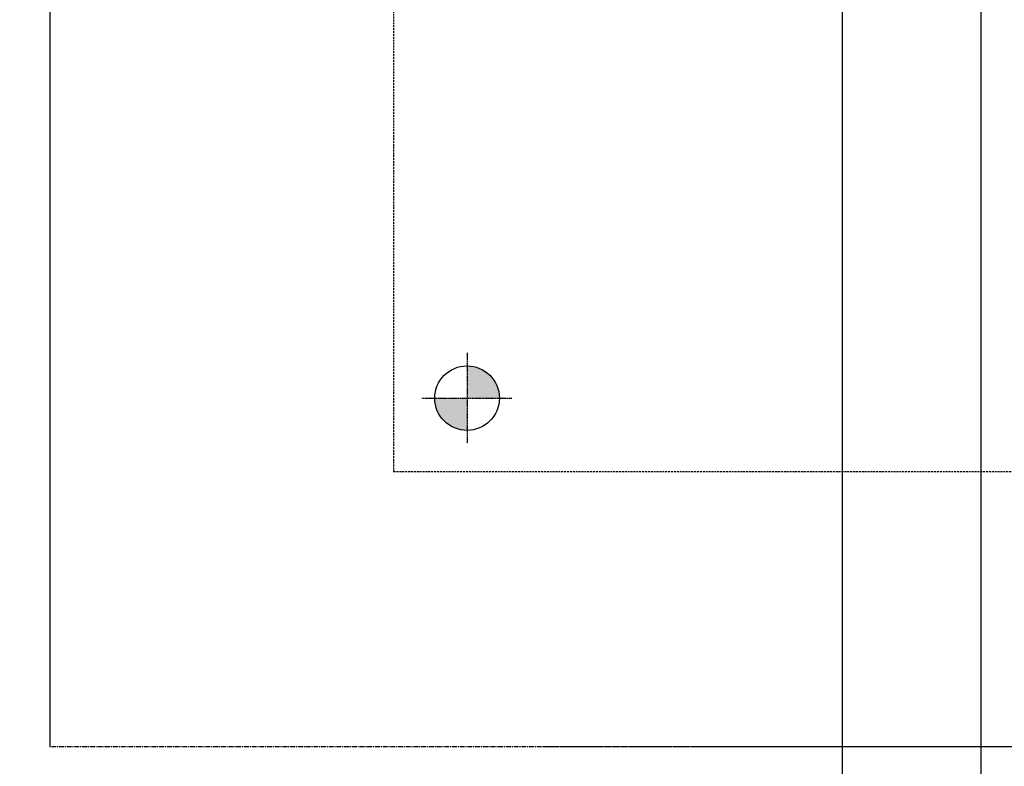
# Model space of a CAD drawing. Header units: inches. Extents: x -4968858 to -265257, y -220693 to 1871410.
# Tile 230 of 256: x -1884965 to -1884709, y 1194171 to 1194365. Entities that reach past the tile are written whole.
import ezdxf

# ---------------------------------------------------------------- set-up
doc = ezdxf.new("R2010")
doc.units = ezdxf.units.IN
doc.header["$MEASUREMENT"] = 0
for name, pattern in [('CENTER', [2, 1.25, -0.25, 0.25, -0.25]), ('CENTER2', [1.125, 0.75, -0.125, 0.125, -0.125]), ('CONTINOUS', [0]), ('DASHED', [0.75, 0.5, -0.25]), ('HIDDEN', [0.375, 0.25, -0.125])]:
    doc.linetypes.add(name, pattern=pattern)
doc.layers.add('GRID', color=8, linetype='Continuous')
doc.layers.add('IPB', color=6, linetype='Continuous')

# ---------------------------------------------------------------- blocks, each defined once
blk = doc.blocks.new('UTCOMBINE')
h = blk.add_hatch(color=256)
h.paths.add_polyline_path([(-717225.29, 46693.42), (-717216.91, 46693.42), (-717216.91, 46685.03, -0.414214)])
h.paths.add_polyline_path([(-717208.53, 46693.42), (-717216.91, 46693.42), (-717216.91, 46701.8, -0.414214)])
h = blk.add_hatch(color=256)
h.paths.add_polyline_path([(-717225.29, 46693.42), (-717216.91, 46693.42), (-717216.91, 46685.03, -0.414214)])
h.paths.add_polyline_path([(-717208.53, 46693.42), (-717216.91, 46693.42), (-717216.91, 46701.8, -0.414214)])
h = blk.add_hatch(color=256)
h.paths.add_polyline_path([(-717225.29, 46693.42), (-717216.91, 46693.42), (-717216.91, 46685.03, -0.414214)])
h.paths.add_polyline_path([(-717208.53, 46693.42), (-717216.91, 46693.42), (-717216.91, 46701.8, -0.414214)])
h = blk.add_hatch(color=256)
h.paths.add_polyline_path([(-717225.29, 46693.42), (-717216.91, 46693.42), (-717216.91, 46685.03, -0.414214)])
h.paths.add_polyline_path([(-717208.53, 46693.42), (-717216.91, 46693.42), (-717216.91, 46701.8, -0.414214)])
h = blk.add_hatch(color=256)
h.paths.add_polyline_path([(-717225.29, 46693.42), (-717216.91, 46693.42), (-717216.91, 46685.03, -0.414214)])
h.paths.add_polyline_path([(-717208.53, 46693.42), (-717216.91, 46693.42), (-717216.91, 46701.8, -0.414214)])
h = blk.add_hatch(color=256)
h.paths.add_polyline_path([(-717225.29, 46693.42), (-717216.91, 46693.42), (-717216.91, 46685.03, -0.414214)])
h.paths.add_polyline_path([(-717208.53, 46693.42), (-717216.91, 46693.42), (-717216.91, 46701.8, -0.414214)])
h = blk.add_hatch(color=256)
h.paths.add_polyline_path([(-717225.29, 46693.42), (-717216.91, 46693.42), (-717216.91, 46685.03, -0.414214)])
h.paths.add_polyline_path([(-717208.53, 46693.42), (-717216.91, 46693.42), (-717216.91, 46701.8, -0.414214)])
h = blk.add_hatch(color=256)
h.paths.add_polyline_path([(-717225.29, 46693.42), (-717216.91, 46693.42), (-717216.91, 46685.03, -0.414214)])
h.paths.add_polyline_path([(-717208.53, 46693.42), (-717216.91, 46693.42), (-717216.91, 46701.8, -0.414214)])
h = blk.add_hatch(color=256)
h.paths.add_polyline_path([(-717225.29, 46693.42), (-717216.91, 46693.42), (-717216.91, 46685.03, -0.414214)])
h.paths.add_polyline_path([(-717208.53, 46693.42), (-717216.91, 46693.42), (-717216.91, 46701.8, -0.414214)])
h = blk.add_hatch(color=256)
h.paths.add_polyline_path([(-717225.29, 46693.42), (-717216.91, 46693.42), (-717216.91, 46685.03, -0.414214)])
h.paths.add_polyline_path([(-717208.53, 46693.42), (-717216.91, 46693.42), (-717216.91, 46701.8, -0.414214)])
h = blk.add_hatch(color=256)
h.paths.add_polyline_path([(-717225.29, 46693.42), (-717216.91, 46693.42), (-717216.91, 46685.03, -0.414214)])
h.paths.add_polyline_path([(-717208.53, 46693.42), (-717216.91, 46693.42), (-717216.91, 46701.8, -0.414214)])
h = blk.add_hatch(color=256)
h.paths.add_polyline_path([(-717225.29, 46693.42), (-717216.91, 46693.42), (-717216.91, 46685.03, -0.414214)])
h.paths.add_polyline_path([(-717208.53, 46693.42), (-717216.91, 46693.42), (-717216.91, 46701.8, -0.414214)])
h = blk.add_hatch(color=256)
h.paths.add_polyline_path([(-717225.29, 46693.42), (-717216.91, 46693.42), (-717216.91, 46685.03, -0.414214)])
h.paths.add_polyline_path([(-717208.53, 46693.42), (-717216.91, 46693.42), (-717216.91, 46701.8, -0.414214)])
h = blk.add_hatch(color=256)
h.paths.add_polyline_path([(-717225.29, 46693.42), (-717216.91, 46693.42), (-717216.91, 46685.03, -0.414214)])
h.paths.add_polyline_path([(-717208.53, 46693.42), (-717216.91, 46693.42), (-717216.91, 46701.8, -0.414214)])
h = blk.add_hatch(color=256)
h.paths.add_polyline_path([(-717225.29, 46693.42), (-717216.91, 46693.42), (-717216.91, 46685.03, -0.414214)])
h.paths.add_polyline_path([(-717208.53, 46693.42), (-717216.91, 46693.42), (-717216.91, 46701.8, -0.414214)])
h = blk.add_hatch(color=256)
h.paths.add_polyline_path([(-717225.29, 46693.42), (-717216.91, 46693.42), (-717216.91, 46685.03, -0.414214)])
h.paths.add_polyline_path([(-717208.53, 46693.42), (-717216.91, 46693.42), (-717216.91, 46701.8, -0.414214)])
h = blk.add_hatch(color=256)
h.paths.add_polyline_path([(-717225.29, 46693.42), (-717216.91, 46693.42), (-717216.91, 46685.03, -0.414214)])
h.paths.add_polyline_path([(-717208.53, 46693.42), (-717216.91, 46693.42), (-717216.91, 46701.8, -0.414214)])
h = blk.add_hatch(color=256)
h.paths.add_polyline_path([(-717225.29, 46693.42), (-717216.91, 46693.42), (-717216.91, 46685.03, -0.414214)])
h.paths.add_polyline_path([(-717208.53, 46693.42), (-717216.91, 46693.42), (-717216.91, 46701.8, -0.414214)])
h = blk.add_hatch(color=256)
h.paths.add_polyline_path([(-717225.29, 46693.42), (-717216.91, 46693.42), (-717216.91, 46685.03, -0.414214)])
h.paths.add_polyline_path([(-717208.53, 46693.42), (-717216.91, 46693.42), (-717216.91, 46701.8, -0.414214)])
h = blk.add_hatch(color=256)
h.paths.add_polyline_path([(-717225.29, 46693.42), (-717216.91, 46693.42), (-717216.91, 46685.03, -0.414214)])
h.paths.add_polyline_path([(-717208.53, 46693.42), (-717216.91, 46693.42), (-717216.91, 46701.8, -0.414214)])
h = blk.add_hatch(color=256)
h.paths.add_polyline_path([(-717225.29, 46693.42), (-717216.91, 46693.42), (-717216.91, 46685.03, -0.414214)])
h.paths.add_polyline_path([(-717208.53, 46693.42), (-717216.91, 46693.42), (-717216.91, 46701.8, -0.414214)])
h = blk.add_hatch(color=256)
h.paths.add_polyline_path([(-717225.29, 46693.42), (-717216.91, 46693.42), (-717216.91, 46685.03, -0.414214)])
h.paths.add_polyline_path([(-717208.53, 46693.42), (-717216.91, 46693.42), (-717216.91, 46701.8, -0.414214)])
h = blk.add_hatch(color=256)
h.paths.add_polyline_path([(-717225.29, 46693.42), (-717216.91, 46693.42), (-717216.91, 46685.03, -0.414214)])
h.paths.add_polyline_path([(-717208.53, 46693.42), (-717216.91, 46693.42), (-717216.91, 46701.8, -0.414214)])
h = blk.add_hatch(color=256)
h.paths.add_polyline_path([(-717225.29, 46693.42), (-717216.91, 46693.42), (-717216.91, 46685.03, -0.414214)])
h.paths.add_polyline_path([(-717208.53, 46693.42), (-717216.91, 46693.42), (-717216.91, 46701.8, -0.414214)])
h = blk.add_hatch(color=256)
h.paths.add_polyline_path([(-717225.29, 46693.42), (-717216.91, 46693.42), (-717216.91, 46685.03, -0.414214)])
h.paths.add_polyline_path([(-717208.53, 46693.42), (-717216.91, 46693.42), (-717216.91, 46701.8, -0.414214)])
h = blk.add_hatch(color=256)
h.paths.add_polyline_path([(-717225.29, 46693.42), (-717216.91, 46693.42), (-717216.91, 46685.03, -0.414214)])
h.paths.add_polyline_path([(-717208.53, 46693.42), (-717216.91, 46693.42), (-717216.91, 46701.8, -0.414214)])
h = blk.add_hatch(color=256)
h.paths.add_polyline_path([(-717225.29, 46693.42), (-717216.91, 46693.42), (-717216.91, 46685.03, -0.414214)])
h.paths.add_polyline_path([(-717208.53, 46693.42), (-717216.91, 46693.42), (-717216.91, 46701.8, -0.414214)])
h = blk.add_hatch(color=256)
h.paths.add_polyline_path([(-717225.29, 46693.42), (-717216.91, 46693.42), (-717216.91, 46685.03, -0.414214)])
h.paths.add_polyline_path([(-717208.53, 46693.42), (-717216.91, 46693.42), (-717216.91, 46701.8, -0.414214)])
h = blk.add_hatch(color=256)
h.paths.add_polyline_path([(-717225.29, 46693.42), (-717216.91, 46693.42), (-717216.91, 46685.03, -0.414214)])
h.paths.add_polyline_path([(-717208.53, 46693.42), (-717216.91, 46693.42), (-717216.91, 46701.8, -0.414214)])
h = blk.add_hatch(color=256)
h.paths.add_polyline_path([(-717225.29, 46693.42), (-717216.91, 46693.42), (-717216.91, 46685.03, -0.414214)])
h.paths.add_polyline_path([(-717208.53, 46693.42), (-717216.91, 46693.42), (-717216.91, 46701.8, -0.414214)])
h = blk.add_hatch(color=256)
h.paths.add_polyline_path([(-717225.29, 46693.42), (-717216.91, 46693.42), (-717216.91, 46685.03, -0.414214)])
h.paths.add_polyline_path([(-717208.53, 46693.42), (-717216.91, 46693.42), (-717216.91, 46701.8, -0.414214)])
h = blk.add_hatch(color=256)
h.paths.add_polyline_path([(-717225.29, 46693.42), (-717216.91, 46693.42), (-717216.91, 46685.03, -0.414214)])
h.paths.add_polyline_path([(-717208.53, 46693.42), (-717216.91, 46693.42), (-717216.91, 46701.8, -0.414214)])
h = blk.add_hatch(color=256)
h.paths.add_polyline_path([(-717225.29, 46693.42), (-717216.91, 46693.42), (-717216.91, 46685.03, -0.414214)])
h.paths.add_polyline_path([(-717208.53, 46693.42), (-717216.91, 46693.42), (-717216.91, 46701.8, -0.414214)])
h = blk.add_hatch(color=256)
h.paths.add_polyline_path([(-717225.29, 46693.42), (-717216.91, 46693.42), (-717216.91, 46685.03, -0.414214)])
h.paths.add_polyline_path([(-717208.53, 46693.42), (-717216.91, 46693.42), (-717216.91, 46701.8, -0.414214)])
h = blk.add_hatch(color=256)
h.paths.add_polyline_path([(-717225.29, 46693.42), (-717216.91, 46693.42), (-717216.91, 46685.03, -0.414214)])
h.paths.add_polyline_path([(-717208.53, 46693.42), (-717216.91, 46693.42), (-717216.91, 46701.8, -0.414214)])
h = blk.add_hatch(color=256)
h.paths.add_polyline_path([(-717225.29, 46693.42), (-717216.91, 46693.42), (-717216.91, 46685.03, -0.414214)])
h.paths.add_polyline_path([(-717208.53, 46693.42), (-717216.91, 46693.42), (-717216.91, 46701.8, -0.414214)])
h = blk.add_hatch(color=256)
h.paths.add_polyline_path([(-717225.29, 46693.42), (-717216.91, 46693.42), (-717216.91, 46685.03, -0.414214)])
h.paths.add_polyline_path([(-717208.53, 46693.42), (-717216.91, 46693.42), (-717216.91, 46701.8, -0.414214)])
h = blk.add_hatch(color=256)
h.paths.add_polyline_path([(-717225.29, 46693.42), (-717216.91, 46693.42), (-717216.91, 46685.03, -0.414214)])
h.paths.add_polyline_path([(-717208.53, 46693.42), (-717216.91, 46693.42), (-717216.91, 46701.8, -0.414214)])
h = blk.add_hatch(color=256)
h.paths.add_polyline_path([(-717225.29, 46693.42), (-717216.91, 46693.42), (-717216.91, 46685.03, -0.414214)])
h.paths.add_polyline_path([(-717208.53, 46693.42), (-717216.91, 46693.42), (-717216.91, 46701.8, -0.414214)])
h = blk.add_hatch(color=256)
h.paths.add_polyline_path([(-717225.29, 46693.42), (-717216.91, 46693.42), (-717216.91, 46685.03, -0.414214)])
h.paths.add_polyline_path([(-717208.53, 46693.42), (-717216.91, 46693.42), (-717216.91, 46701.8, -0.414214)])
h = blk.add_hatch(color=256)
h.paths.add_polyline_path([(-717225.29, 46693.42), (-717216.91, 46693.42), (-717216.91, 46685.03, -0.414214)])
h.paths.add_polyline_path([(-717208.53, 46693.42), (-717216.91, 46693.42), (-717216.91, 46701.8, -0.414214)])
h = blk.add_hatch(color=256)
h.paths.add_polyline_path([(-717225.29, 46693.42), (-717216.91, 46693.42), (-717216.91, 46685.03, -0.414214)])
h.paths.add_polyline_path([(-717208.53, 46693.42), (-717216.91, 46693.42), (-717216.91, 46701.8, -0.414214)])
h = blk.add_hatch(color=256)
h.paths.add_polyline_path([(-717225.29, 46693.42), (-717216.91, 46693.42), (-717216.91, 46685.03, -0.414214)])
h.paths.add_polyline_path([(-717208.53, 46693.42), (-717216.91, 46693.42), (-717216.91, 46701.8, -0.414214)])
h = blk.add_hatch(color=256)
h.paths.add_polyline_path([(-717225.29, 46693.42), (-717216.91, 46693.42), (-717216.91, 46685.03, -0.414214)])
h.paths.add_polyline_path([(-717208.53, 46693.42), (-717216.91, 46693.42), (-717216.91, 46701.8, -0.414214)])
h = blk.add_hatch(color=256)
h.paths.add_polyline_path([(-717225.29, 46693.42), (-717216.91, 46693.42), (-717216.91, 46685.03, -0.414214)])
h.paths.add_polyline_path([(-717208.53, 46693.42), (-717216.91, 46693.42), (-717216.91, 46701.8, -0.414214)])
h = blk.add_hatch(color=256)
h.paths.add_polyline_path([(-717225.29, 46693.42), (-717216.91, 46693.42), (-717216.91, 46685.03, -0.414214)])
h.paths.add_polyline_path([(-717208.53, 46693.42), (-717216.91, 46693.42), (-717216.91, 46701.8, -0.414214)])
h = blk.add_hatch(color=256)
h.paths.add_polyline_path([(-717225.29, 46693.42), (-717216.91, 46693.42), (-717216.91, 46685.03, -0.414214)])
h.paths.add_polyline_path([(-717208.53, 46693.42), (-717216.91, 46693.42), (-717216.91, 46701.8, -0.414214)])
h = blk.add_hatch(color=256)
h.paths.add_polyline_path([(-717225.29, 46693.42), (-717216.91, 46693.42), (-717216.91, 46685.03, -0.414214)])
h.paths.add_polyline_path([(-717208.53, 46693.42), (-717216.91, 46693.42), (-717216.91, 46701.8, -0.414214)])
h = blk.add_hatch(color=256)
h.paths.add_polyline_path([(-717225.29, 46693.42), (-717216.91, 46693.42), (-717216.91, 46685.03, -0.414214)])
h.paths.add_polyline_path([(-717208.53, 46693.42), (-717216.91, 46693.42), (-717216.91, 46701.8, -0.414214)])
h = blk.add_hatch(color=256)
h.paths.add_polyline_path([(-717225.29, 46693.42), (-717216.91, 46693.42), (-717216.91, 46685.03, -0.414214)])
h.paths.add_polyline_path([(-717208.53, 46693.42), (-717216.91, 46693.42), (-717216.91, 46701.8, -0.414214)])
h = blk.add_hatch(color=256)
h.paths.add_polyline_path([(-717225.29, 46693.42), (-717216.91, 46693.42), (-717216.91, 46685.03, -0.414214)])
h.paths.add_polyline_path([(-717208.53, 46693.42), (-717216.91, 46693.42), (-717216.91, 46701.8, -0.414214)])
h = blk.add_hatch(color=256)
h.paths.add_polyline_path([(-717225.29, 46693.42), (-717216.91, 46693.42), (-717216.91, 46685.03, -0.414214)])
h.paths.add_polyline_path([(-717208.53, 46693.42), (-717216.91, 46693.42), (-717216.91, 46701.8, -0.414214)])
h = blk.add_hatch(color=256)
h.paths.add_polyline_path([(-717225.29, 46693.42), (-717216.91, 46693.42), (-717216.91, 46685.03, -0.414214)])
h.paths.add_polyline_path([(-717208.53, 46693.42), (-717216.91, 46693.42), (-717216.91, 46701.8, -0.414214)])
h = blk.add_hatch(color=256)
h.paths.add_polyline_path([(-717225.29, 46693.42), (-717216.91, 46693.42), (-717216.91, 46685.03, -0.414214)])
h.paths.add_polyline_path([(-717208.53, 46693.42), (-717216.91, 46693.42), (-717216.91, 46701.8, -0.414214)])
h = blk.add_hatch(color=256)
h.paths.add_polyline_path([(-717225.29, 46693.42), (-717216.91, 46693.42), (-717216.91, 46685.03, -0.414214)])
h.paths.add_polyline_path([(-717208.53, 46693.42), (-717216.91, 46693.42), (-717216.91, 46701.8, -0.414214)])
h = blk.add_hatch(color=256)
h.paths.add_polyline_path([(-717225.29, 46693.42), (-717216.91, 46693.42), (-717216.91, 46685.03, -0.414214)])
h.paths.add_polyline_path([(-717208.53, 46693.42), (-717216.91, 46693.42), (-717216.91, 46701.8, -0.414214)])
h = blk.add_hatch(color=256)
h.paths.add_polyline_path([(-717225.29, 46693.42), (-717216.91, 46693.42), (-717216.91, 46685.03, -0.414214)])
h.paths.add_polyline_path([(-717208.53, 46693.42), (-717216.91, 46693.42), (-717216.91, 46701.8, -0.414214)])
h = blk.add_hatch(color=256)
h.paths.add_polyline_path([(-717225.29, 46693.42), (-717216.91, 46693.42), (-717216.91, 46685.03, -0.414214)])
h.paths.add_polyline_path([(-717208.53, 46693.42), (-717216.91, 46693.42), (-717216.91, 46701.8, -0.414214)])
h = blk.add_hatch(color=256)
h.paths.add_polyline_path([(-717225.29, 46693.42), (-717216.91, 46693.42), (-717216.91, 46685.03, -0.414214)])
h.paths.add_polyline_path([(-717208.53, 46693.42), (-717216.91, 46693.42), (-717216.91, 46701.8, -0.414214)])
h = blk.add_hatch(color=256)
h.paths.add_polyline_path([(-717225.29, 46693.42), (-717216.91, 46693.42), (-717216.91, 46685.03, -0.414214)])
h.paths.add_polyline_path([(-717208.53, 46693.42), (-717216.91, 46693.42), (-717216.91, 46701.8, -0.414214)])
h = blk.add_hatch(color=256)
h.paths.add_polyline_path([(-717225.29, 46693.42), (-717216.91, 46693.42), (-717216.91, 46685.03, -0.414214)])
h.paths.add_polyline_path([(-717208.53, 46693.42), (-717216.91, 46693.42), (-717216.91, 46701.8, -0.414214)])
h = blk.add_hatch(color=256)
h.paths.add_polyline_path([(-717225.29, 46693.42), (-717216.91, 46693.42), (-717216.91, 46685.03, -0.414214)])
h.paths.add_polyline_path([(-717208.53, 46693.42), (-717216.91, 46693.42), (-717216.91, 46701.8, -0.414214)])
h = blk.add_hatch(color=256)
h.paths.add_polyline_path([(-717225.29, 46693.42), (-717216.91, 46693.42), (-717216.91, 46685.03, -0.414214)])
h.paths.add_polyline_path([(-717208.53, 46693.42), (-717216.91, 46693.42), (-717216.91, 46701.8, -0.414214)])
h = blk.add_hatch(color=256)
h.paths.add_polyline_path([(-717225.29, 46693.42), (-717216.91, 46693.42), (-717216.91, 46685.03, -0.414214)])
h.paths.add_polyline_path([(-717208.53, 46693.42), (-717216.91, 46693.42), (-717216.91, 46701.8, -0.414214)])
at = {"color": 8, "linetype": 'CENTER2', "ltscale": 2}
blk.add_line((-717350.27, 41696.69, 0), (-717350.27, 52348.41, 0), dxfattribs=at)
at = {"color": 6, "linetype": 'CENTER'}
for p, q in [((-717350.27, 45382.89, 0), (-717350.27, 46911.52, 0)), ((-717481.88, 46783.94, 0), (-717276.26, 46783.94, 0)), ((-717442.12, 46783.94, 0), (-717236.5, 46783.94, 0)), ((-717314.27, 46783.94, 0), (-717108.65, 46783.94, 0))]:
    blk.add_line(p, q, dxfattribs=at)
at = {"color": 6}
for p, q in [((-717350.27, 45220.29, 0), (-717350.27, 46829.58, 0)), ((-717314.27, 45726.59, 0), (-717314.27, 46828.94, 0)), ((-717314.27, 45726.59, 0), (-717314.27, 46828.94, 0)), ((-717314.27, 45726.59, 0), (-717314.27, 46828.94, 0)), ((-717314.27, 45726.59, 0), (-717314.27, 46828.94, 0)), ((-717108.65, 45383.96, 0), (-717108.65, 46783.94, 0))]:
    blk.add_line(p, q, dxfattribs=at)
at = {"color": 2, "linetype": 'DASHED'}
for p, q in [((-717197.86, 46712.47, 0), (-717502.68, 46712.47, 0)), ((-717197.86, 46712.47, 0), (-717502.68, 46712.47, 0)), ((-717197.86, 46712.47, 0), (-717502.68, 46712.47, 0)), ((-717197.86, 46712.47, 0), (-717502.68, 46712.47, 0)), ((-717197.86, 46712.47, 0), (-717502.68, 46712.47, 0)), ((-717197.86, 46712.47, 0), (-717502.68, 46712.47, 0)), ((-717197.86, 46712.47, 0), (-717502.68, 46712.47, 0)), ((-717197.86, 46712.47, 0), (-717502.68, 46712.47, 0)), ((-717197.86, 46712.47, 0), (-717502.68, 46712.47, 0)), ((-717197.86, 46712.47, 0), (-717502.68, 46712.47, 0)), ((-717197.86, 46712.47, 0), (-717502.68, 46712.47, 0)), ((-717197.86, 46712.47, 0), (-717502.68, 46712.47, 0)), ((-717197.86, 46712.47, 0), (-717502.68, 46712.47, 0)), ((-717197.86, 46712.47, 0), (-717502.68, 46712.47, 0)), ((-717197.86, 46712.47, 0), (-717502.68, 46712.47, 0)), ((-717197.86, 46712.47, 0), (-717502.68, 46712.47, 0)), ((-717197.86, 46712.47, 0), (-717502.68, 46712.47, 0)), ((-717197.86, 46712.47, 0), (-717502.68, 46712.47, 0)), ((-717197.86, 46712.47, 0), (-717502.68, 46712.47, 0)), ((-717197.86, 46712.47, 0), (-717502.68, 46712.47, 0)), ((-717197.86, 46712.47, 0), (-717502.68, 46712.47, 0)), ((-717197.86, 46712.47, 0), (-717502.68, 46712.47, 0)), ((-717197.86, 46712.47, 0), (-717502.68, 46712.47, 0)), ((-717197.86, 46712.47, 0), (-717502.68, 46712.47, 0)), ((-717197.86, 46712.47, 0), (-717502.68, 46712.47, 0)), ((-717197.86, 46712.47, 0), (-717502.68, 46712.47, 0)), ((-717197.86, 46712.47, 0), (-717502.68, 46712.47, 0)), ((-717197.86, 46712.47, 0), (-717502.68, 46712.47, 0)), ((-717197.86, 46712.47, 0), (-717502.68, 46712.47, 0)), ((-717197.86, 46712.47, 0), (-717502.68, 46712.47, 0)), ((-717197.86, 46712.47, 0), (-717502.68, 46712.47, 0)), ((-717197.86, 46712.47, 0), (-717502.68, 46712.47, 0)), ((-717197.86, 46712.47, 0), (-717502.68, 46712.47, 0)), ((-717197.86, 46712.47, 0), (-717502.68, 46712.47, 0)), ((-717197.86, 46712.47, 0), (-717502.68, 46712.47, 0)), ((-717197.86, 46712.47, 0), (-717502.68, 46712.47, 0)), ((-717197.86, 46712.47, 0), (-717502.68, 46712.47, 0)), ((-717197.86, 46712.47, 0), (-717502.68, 46712.47, 0)), ((-717197.86, 46712.47, 0), (-717502.68, 46712.47, 0)), ((-717197.86, 46712.47, 0), (-717502.68, 46712.47, 0)), ((-717197.86, 46712.47, 0), (-717502.68, 46712.47, 0)), ((-717197.86, 46712.47, 0), (-717502.68, 46712.47, 0)), ((-717197.86, 46712.47, 0), (-717502.68, 46712.47, 0)), ((-717197.86, 46712.47, 0), (-717502.68, 46712.47, 0)), ((-717197.86, 46712.47, 0), (-717502.68, 46712.47, 0)), ((-717197.86, 46712.47, 0), (-717502.68, 46712.47, 0)), ((-717197.86, 46712.47, 0), (-717502.68, 46712.47, 0)), ((-717197.86, 46712.47, 0), (-717502.68, 46712.47, 0)), ((-717197.86, 46712.47, 0), (-717502.68, 46712.47, 0)), ((-717197.86, 46712.47, 0), (-717502.68, 46712.47, 0)), ((-717197.86, 46712.47, 0), (-717502.68, 46712.47, 0)), ((-717197.86, 46712.47, 0), (-717502.68, 46712.47, 0)), ((-717197.86, 46712.47, 0), (-717502.68, 46712.47, 0)), ((-717197.86, 46712.47, 0), (-717502.68, 46712.47, 0)), ((-717197.86, 46712.47, 0), (-717502.68, 46712.47, 0)), ((-717197.86, 46712.47, 0), (-717502.68, 46712.47, 0)), ((-717197.86, 46712.47, 0), (-717502.68, 46712.47, 0)), ((-717197.86, 46712.47, 0), (-717502.68, 46712.47, 0)), ((-717197.86, 46712.47, 0), (-717502.68, 46712.47, 0)), ((-717197.86, 46712.47, 0), (-717502.68, 46712.47, 0)), ((-717197.86, 46712.47, 0), (-717502.68, 46712.47, 0)), ((-717197.86, 46712.47, 0), (-717502.68, 46712.47, 0)), ((-717197.86, 46712.47, 0), (-717502.68, 46712.47, 0)), ((-717197.86, 46712.47, 0), (-717502.68, 46712.47, 0)), ((-717197.86, 46407.65, 0), (-717197.86, 46712.47, 0)), ((-717197.86, 46407.65, 0), (-717197.86, 46712.47, 0)), ((-717197.86, 46407.65, 0), (-717197.86, 46712.47, 0)), ((-717197.86, 46407.65, 0), (-717197.86, 46712.47, 0)), ((-717197.86, 46407.65, 0), (-717197.86, 46712.47, 0)), ((-717197.86, 46407.65, 0), (-717197.86, 46712.47, 0)), ((-717197.86, 46407.65, 0), (-717197.86, 46712.47, 0)), ((-717197.86, 46407.65, 0), (-717197.86, 46712.47, 0)), ((-717197.86, 46407.65, 0), (-717197.86, 46712.47, 0)), ((-717197.86, 46407.65, 0), (-717197.86, 46712.47, 0)), ((-717197.86, 46407.65, 0), (-717197.86, 46712.47, 0)), ((-717197.86, 46407.65, 0), (-717197.86, 46712.47, 0)), ((-717197.86, 46407.65, 0), (-717197.86, 46712.47, 0)), ((-717197.86, 46407.65, 0), (-717197.86, 46712.47, 0)), ((-717197.86, 46407.65, 0), (-717197.86, 46712.47, 0)), ((-717197.86, 46407.65, 0), (-717197.86, 46712.47, 0)), ((-717197.86, 46407.65, 0), (-717197.86, 46712.47, 0)), ((-717197.86, 46407.65, 0), (-717197.86, 46712.47, 0)), ((-717197.86, 46407.65, 0), (-717197.86, 46712.47, 0)), ((-717197.86, 46407.65, 0), (-717197.86, 46712.47, 0)), ((-717197.86, 46407.65, 0), (-717197.86, 46712.47, 0)), ((-717197.86, 46407.65, 0), (-717197.86, 46712.47, 0)), ((-717197.86, 46407.65, 0), (-717197.86, 46712.47, 0)), ((-717197.86, 46407.65, 0), (-717197.86, 46712.47, 0)), ((-717197.86, 46407.65, 0), (-717197.86, 46712.47, 0)), ((-717197.86, 46407.65, 0), (-717197.86, 46712.47, 0)), ((-717197.86, 46407.65, 0), (-717197.86, 46712.47, 0)), ((-717197.86, 46407.65, 0), (-717197.86, 46712.47, 0)), ((-717197.86, 46407.65, 0), (-717197.86, 46712.47, 0)), ((-717197.86, 46407.65, 0), (-717197.86, 46712.47, 0)), ((-717197.86, 46407.65, 0), (-717197.86, 46712.47, 0)), ((-717197.86, 46407.65, 0), (-717197.86, 46712.47, 0)), ((-717197.86, 46407.65, 0), (-717197.86, 46712.47, 0)), ((-717197.86, 46407.65, 0), (-717197.86, 46712.47, 0)), ((-717197.86, 46407.65, 0), (-717197.86, 46712.47, 0)), ((-717197.86, 46407.65, 0), (-717197.86, 46712.47, 0)), ((-717197.86, 46407.65, 0), (-717197.86, 46712.47, 0)), ((-717197.86, 46407.65, 0), (-717197.86, 46712.47, 0)), ((-717197.86, 46407.65, 0), (-717197.86, 46712.47, 0)), ((-717197.86, 46407.65, 0), (-717197.86, 46712.47, 0)), ((-717197.86, 46407.65, 0), (-717197.86, 46712.47, 0)), ((-717197.86, 46407.65, 0), (-717197.86, 46712.47, 0)), ((-717197.86, 46407.65, 0), (-717197.86, 46712.47, 0)), ((-717197.86, 46407.65, 0), (-717197.86, 46712.47, 0)), ((-717197.86, 46407.65, 0), (-717197.86, 46712.47, 0)), ((-717197.86, 46407.65, 0), (-717197.86, 46712.47, 0)), ((-717197.86, 46407.65, 0), (-717197.86, 46712.47, 0)), ((-717197.86, 46407.65, 0), (-717197.86, 46712.47, 0)), ((-717197.86, 46407.65, 0), (-717197.86, 46712.47, 0)), ((-717197.86, 46407.65, 0), (-717197.86, 46712.47, 0)), ((-717197.86, 46407.65, 0), (-717197.86, 46712.47, 0)), ((-717197.86, 46407.65, 0), (-717197.86, 46712.47, 0)), ((-717197.86, 46407.65, 0), (-717197.86, 46712.47, 0)), ((-717197.86, 46407.65, 0), (-717197.86, 46712.47, 0)), ((-717197.86, 46407.65, 0), (-717197.86, 46712.47, 0)), ((-717197.86, 46407.65, 0), (-717197.86, 46712.47, 0)), ((-717197.86, 46407.65, 0), (-717197.86, 46712.47, 0)), ((-717197.86, 46407.65, 0), (-717197.86, 46712.47, 0)), ((-717197.86, 46407.65, 0), (-717197.86, 46712.47, 0)), ((-717197.86, 46407.65, 0), (-717197.86, 46712.47, 0)), ((-717197.86, 46407.65, 0), (-717197.86, 46712.47, 0)), ((-717197.86, 46407.65, 0), (-717197.86, 46712.47, 0)), ((-717197.86, 46407.65, 0), (-717197.86, 46712.47, 0)), ((-717197.86, 46407.65, 0), (-717197.86, 46712.47, 0))]:
    blk.add_line(p, q, dxfattribs=at)
at = {"color": 2, "linetype": 'CENTER2', "ltscale": 0.1}
for p, q in [((-717216.91, 46681.7, 0), (-717216.91, 46705.13, 0)), ((-717216.91, 46681.7, 0), (-717216.91, 46705.13, 0)), ((-717216.91, 46681.7, 0), (-717216.91, 46705.13, 0)), ((-717216.91, 46681.7, 0), (-717216.91, 46705.13, 0)), ((-717216.91, 46681.7, 0), (-717216.91, 46705.13, 0)), ((-717216.91, 46681.7, 0), (-717216.91, 46705.13, 0)), ((-717216.91, 46681.7, 0), (-717216.91, 46705.13, 0)), ((-717216.91, 46681.7, 0), (-717216.91, 46705.13, 0)), ((-717216.91, 46681.7, 0), (-717216.91, 46705.13, 0)), ((-717216.91, 46681.7, 0), (-717216.91, 46705.13, 0)), ((-717216.91, 46681.7, 0), (-717216.91, 46705.13, 0)), ((-717216.91, 46681.7, 0), (-717216.91, 46705.13, 0)), ((-717216.91, 46681.7, 0), (-717216.91, 46705.13, 0)), ((-717216.91, 46681.7, 0), (-717216.91, 46705.13, 0)), ((-717216.91, 46681.7, 0), (-717216.91, 46705.13, 0)), ((-717216.91, 46681.7, 0), (-717216.91, 46705.13, 0)), ((-717216.91, 46681.7, 0), (-717216.91, 46705.13, 0)), ((-717216.91, 46681.7, 0), (-717216.91, 46705.13, 0)), ((-717216.91, 46681.7, 0), (-717216.91, 46705.13, 0)), ((-717216.91, 46681.7, 0), (-717216.91, 46705.13, 0)), ((-717216.91, 46681.7, 0), (-717216.91, 46705.13, 0)), ((-717216.91, 46681.7, 0), (-717216.91, 46705.13, 0)), ((-717216.91, 46681.7, 0), (-717216.91, 46705.13, 0)), ((-717216.91, 46681.7, 0), (-717216.91, 46705.13, 0)), ((-717216.91, 46681.7, 0), (-717216.91, 46705.13, 0)), ((-717216.91, 46681.7, 0), (-717216.91, 46705.13, 0)), ((-717216.91, 46681.7, 0), (-717216.91, 46705.13, 0)), ((-717216.91, 46681.7, 0), (-717216.91, 46705.13, 0)), ((-717216.91, 46681.7, 0), (-717216.91, 46705.13, 0)), ((-717216.91, 46681.7, 0), (-717216.91, 46705.13, 0)), ((-717216.91, 46681.7, 0), (-717216.91, 46705.13, 0)), ((-717216.91, 46681.7, 0), (-717216.91, 46705.13, 0)), ((-717216.91, 46681.7, 0), (-717216.91, 46705.13, 0)), ((-717216.91, 46681.7, 0), (-717216.91, 46705.13, 0)), ((-717216.91, 46681.7, 0), (-717216.91, 46705.13, 0)), ((-717216.91, 46681.7, 0), (-717216.91, 46705.13, 0)), ((-717216.91, 46681.7, 0), (-717216.91, 46705.13, 0)), ((-717216.91, 46681.7, 0), (-717216.91, 46705.13, 0)), ((-717216.91, 46681.7, 0), (-717216.91, 46705.13, 0)), ((-717216.91, 46681.7, 0), (-717216.91, 46705.13, 0)), ((-717216.91, 46681.7, 0), (-717216.91, 46705.13, 0)), ((-717216.91, 46681.7, 0), (-717216.91, 46705.13, 0)), ((-717216.91, 46681.7, 0), (-717216.91, 46705.13, 0)), ((-717216.91, 46681.7, 0), (-717216.91, 46705.13, 0)), ((-717216.91, 46681.7, 0), (-717216.91, 46705.13, 0)), ((-717216.91, 46681.7, 0), (-717216.91, 46705.13, 0)), ((-717216.91, 46681.7, 0), (-717216.91, 46705.13, 0)), ((-717216.91, 46681.7, 0), (-717216.91, 46705.13, 0)), ((-717216.91, 46681.7, 0), (-717216.91, 46705.13, 0)), ((-717216.91, 46681.7, 0), (-717216.91, 46705.13, 0)), ((-717216.91, 46681.7, 0), (-717216.91, 46705.13, 0)), ((-717216.91, 46681.7, 0), (-717216.91, 46705.13, 0)), ((-717216.91, 46681.7, 0), (-717216.91, 46705.13, 0)), ((-717216.91, 46681.7, 0), (-717216.91, 46705.13, 0)), ((-717216.91, 46681.7, 0), (-717216.91, 46705.13, 0)), ((-717216.91, 46681.7, 0), (-717216.91, 46705.13, 0)), ((-717216.91, 46681.7, 0), (-717216.91, 46705.13, 0)), ((-717216.91, 46681.7, 0), (-717216.91, 46705.13, 0)), ((-717216.91, 46681.7, 0), (-717216.91, 46705.13, 0)), ((-717216.91, 46681.7, 0), (-717216.91, 46705.13, 0)), ((-717216.91, 46681.7, 0), (-717216.91, 46705.13, 0)), ((-717216.91, 46681.7, 0), (-717216.91, 46705.13, 0)), ((-717216.91, 46681.7, 0), (-717216.91, 46705.13, 0)), ((-717216.91, 46681.7, 0), (-717216.91, 46705.13, 0)), ((-717205.2, 46693.42, 0), (-717228.63, 46693.42, 0)), ((-717205.2, 46693.42, 0), (-717228.63, 46693.42, 0)), ((-717205.2, 46693.42, 0), (-717228.63, 46693.42, 0)), ((-717205.2, 46693.42, 0), (-717228.63, 46693.42, 0)), ((-717205.2, 46693.42, 0), (-717228.63, 46693.42, 0)), ((-717205.2, 46693.42, 0), (-717228.63, 46693.42, 0)), ((-717205.2, 46693.42, 0), (-717228.63, 46693.42, 0)), ((-717205.2, 46693.42, 0), (-717228.63, 46693.42, 0)), ((-717205.2, 46693.42, 0), (-717228.63, 46693.42, 0)), ((-717205.2, 46693.42, 0), (-717228.63, 46693.42, 0)), ((-717205.2, 46693.42, 0), (-717228.63, 46693.42, 0)), ((-717205.2, 46693.42, 0), (-717228.63, 46693.42, 0)), ((-717205.2, 46693.42, 0), (-717228.63, 46693.42, 0)), ((-717205.2, 46693.42, 0), (-717228.63, 46693.42, 0)), ((-717205.2, 46693.42, 0), (-717228.63, 46693.42, 0)), ((-717205.2, 46693.42, 0), (-717228.63, 46693.42, 0)), ((-717205.2, 46693.42, 0), (-717228.63, 46693.42, 0)), ((-717205.2, 46693.42, 0), (-717228.63, 46693.42, 0)), ((-717205.2, 46693.42, 0), (-717228.63, 46693.42, 0)), ((-717205.2, 46693.42, 0), (-717228.63, 46693.42, 0)), ((-717205.2, 46693.42, 0), (-717228.63, 46693.42, 0)), ((-717205.2, 46693.42, 0), (-717228.63, 46693.42, 0)), ((-717205.2, 46693.42, 0), (-717228.63, 46693.42, 0)), ((-717205.2, 46693.42, 0), (-717228.63, 46693.42, 0)), ((-717205.2, 46693.42, 0), (-717228.63, 46693.42, 0)), ((-717205.2, 46693.42, 0), (-717228.63, 46693.42, 0)), ((-717205.2, 46693.42, 0), (-717228.63, 46693.42, 0)), ((-717205.2, 46693.42, 0), (-717228.63, 46693.42, 0)), ((-717205.2, 46693.42, 0), (-717228.63, 46693.42, 0)), ((-717205.2, 46693.42, 0), (-717228.63, 46693.42, 0)), ((-717205.2, 46693.42, 0), (-717228.63, 46693.42, 0)), ((-717205.2, 46693.42, 0), (-717228.63, 46693.42, 0)), ((-717205.2, 46693.42, 0), (-717228.63, 46693.42, 0)), ((-717205.2, 46693.42, 0), (-717228.63, 46693.42, 0)), ((-717205.2, 46693.42, 0), (-717228.63, 46693.42, 0)), ((-717205.2, 46693.42, 0), (-717228.63, 46693.42, 0)), ((-717205.2, 46693.42, 0), (-717228.63, 46693.42, 0)), ((-717205.2, 46693.42, 0), (-717228.63, 46693.42, 0)), ((-717205.2, 46693.42, 0), (-717228.63, 46693.42, 0)), ((-717205.2, 46693.42, 0), (-717228.63, 46693.42, 0)), ((-717205.2, 46693.42, 0), (-717228.63, 46693.42, 0)), ((-717205.2, 46693.42, 0), (-717228.63, 46693.42, 0)), ((-717205.2, 46693.42, 0), (-717228.63, 46693.42, 0)), ((-717205.2, 46693.42, 0), (-717228.63, 46693.42, 0)), ((-717205.2, 46693.42, 0), (-717228.63, 46693.42, 0)), ((-717205.2, 46693.42, 0), (-717228.63, 46693.42, 0)), ((-717205.2, 46693.42, 0), (-717228.63, 46693.42, 0)), ((-717205.2, 46693.42, 0), (-717228.63, 46693.42, 0)), ((-717205.2, 46693.42, 0), (-717228.63, 46693.42, 0)), ((-717205.2, 46693.42, 0), (-717228.63, 46693.42, 0)), ((-717205.2, 46693.42, 0), (-717228.63, 46693.42, 0)), ((-717205.2, 46693.42, 0), (-717228.63, 46693.42, 0)), ((-717205.2, 46693.42, 0), (-717228.63, 46693.42, 0)), ((-717205.2, 46693.42, 0), (-717228.63, 46693.42, 0)), ((-717205.2, 46693.42, 0), (-717228.63, 46693.42, 0)), ((-717205.2, 46693.42, 0), (-717228.63, 46693.42, 0)), ((-717205.2, 46693.42, 0), (-717228.63, 46693.42, 0)), ((-717205.2, 46693.42, 0), (-717228.63, 46693.42, 0)), ((-717205.2, 46693.42, 0), (-717228.63, 46693.42, 0)), ((-717205.2, 46693.42, 0), (-717228.63, 46693.42, 0)), ((-717205.2, 46693.42, 0), (-717228.63, 46693.42, 0)), ((-717205.2, 46693.42, 0), (-717228.63, 46693.42, 0)), ((-717205.2, 46693.42, 0), (-717228.63, 46693.42, 0)), ((-717205.2, 46693.42, 0), (-717228.63, 46693.42, 0))]:
    blk.add_line(p, q, dxfattribs=at)
blk.add_circle((-717216.91, 46693.42, 0), 8.38)
blk.add_circle((-717216.91, 46693.42, 0), 8.38)
blk.add_circle((-717216.91, 46693.42, 0), 8.38)
blk.add_circle((-717216.91, 46693.42, 0), 8.38)
blk.add_circle((-717216.91, 46693.42, 0), 8.38)
blk.add_circle((-717216.91, 46693.42, 0), 8.38)
blk.add_circle((-717216.91, 46693.42, 0), 8.38)
blk.add_circle((-717216.91, 46693.42, 0), 8.38)
blk.add_circle((-717216.91, 46693.42, 0), 8.38)
blk.add_circle((-717216.91, 46693.42, 0), 8.38)
blk.add_circle((-717216.91, 46693.42, 0), 8.38)
blk.add_circle((-717216.91, 46693.42, 0), 8.38)
blk.add_circle((-717216.91, 46693.42, 0), 8.38)
blk.add_circle((-717216.91, 46693.42, 0), 8.38)
blk.add_circle((-717216.91, 46693.42, 0), 8.38)
blk.add_circle((-717216.91, 46693.42, 0), 8.38)
blk.add_circle((-717216.91, 46693.42, 0), 8.38)
blk.add_circle((-717216.91, 46693.42, 0), 8.38)
blk.add_circle((-717216.91, 46693.42, 0), 8.38)
blk.add_circle((-717216.91, 46693.42, 0), 8.38)
blk.add_circle((-717216.91, 46693.42, 0), 8.38)
blk.add_circle((-717216.91, 46693.42, 0), 8.38)
blk.add_circle((-717216.91, 46693.42, 0), 8.38)
blk.add_circle((-717216.91, 46693.42, 0), 8.38)
blk.add_circle((-717216.91, 46693.42, 0), 8.38)
blk.add_circle((-717216.91, 46693.42, 0), 8.38)
blk.add_circle((-717216.91, 46693.42, 0), 8.38)
blk.add_circle((-717216.91, 46693.42, 0), 8.38)
blk.add_circle((-717216.91, 46693.42, 0), 8.38)
blk.add_circle((-717216.91, 46693.42, 0), 8.38)
blk.add_circle((-717216.91, 46693.42, 0), 8.38)
blk.add_circle((-717216.91, 46693.42, 0), 8.38)
blk.add_circle((-717216.91, 46693.42, 0), 8.38)
blk.add_circle((-717216.91, 46693.42, 0), 8.38)
blk.add_circle((-717216.91, 46693.42, 0), 8.38)
blk.add_circle((-717216.91, 46693.42, 0), 8.38)
blk.add_circle((-717216.91, 46693.42, 0), 8.38)
blk.add_circle((-717216.91, 46693.42, 0), 8.38)
blk.add_circle((-717216.91, 46693.42, 0), 8.38)
blk.add_circle((-717216.91, 46693.42, 0), 8.38)
blk.add_circle((-717216.91, 46693.42, 0), 8.38)
blk.add_circle((-717216.91, 46693.42, 0), 8.38)
blk.add_circle((-717216.91, 46693.42, 0), 8.38)
blk.add_circle((-717216.91, 46693.42, 0), 8.38)
blk.add_circle((-717216.91, 46693.42, 0), 8.38)
blk.add_circle((-717216.91, 46693.42, 0), 8.38)
blk.add_circle((-717216.91, 46693.42, 0), 8.38)
blk.add_circle((-717216.91, 46693.42, 0), 8.38)
blk.add_circle((-717216.91, 46693.42, 0), 8.38)
blk.add_circle((-717216.91, 46693.42, 0), 8.38)
blk.add_circle((-717216.91, 46693.42, 0), 8.38)
blk.add_circle((-717216.91, 46693.42, 0), 8.38)
blk.add_circle((-717216.91, 46693.42, 0), 8.38)
blk.add_circle((-717216.91, 46693.42, 0), 8.38)
blk.add_circle((-717216.91, 46693.42, 0), 8.38)
blk.add_circle((-717216.91, 46693.42, 0), 8.38)
blk.add_circle((-717216.91, 46693.42, 0), 8.38)
blk.add_circle((-717216.91, 46693.42, 0), 8.38)
blk.add_circle((-717216.91, 46693.42, 0), 8.38)
blk.add_circle((-717216.91, 46693.42, 0), 8.38)
blk.add_circle((-717216.91, 46693.42, 0), 8.38)
blk.add_circle((-717216.91, 46693.42, 0), 8.38)
blk.add_circle((-717216.91, 46693.42, 0), 8.38)
blk.add_circle((-717216.91, 46693.42, 0), 8.38)
at = {"layer": 'IPB', "linetype": 'HIDDEN'}
blk.add_circle((-717350.27, 46560.06, 0), 361.31, dxfattribs=at)
blk = doc.blocks.new('TFMR YARD')
at = {"layer": 'GRID', "color": 1, "rotation": 180}
blk.add_blockref('UTCOMBINE', (-795623.35, 296115.83, 0), dxfattribs=at)

msp = doc.modelspace()

# ---------------------------------------------------------------- block references
at = {"color": 1, "linetype": 'CONTINOUS', "lineweight": 15}
msp.add_blockref('TFMR YARD', (-1806442.03, 944843.99), dxfattribs=at)

doc.saveas('drawing.dxf')
